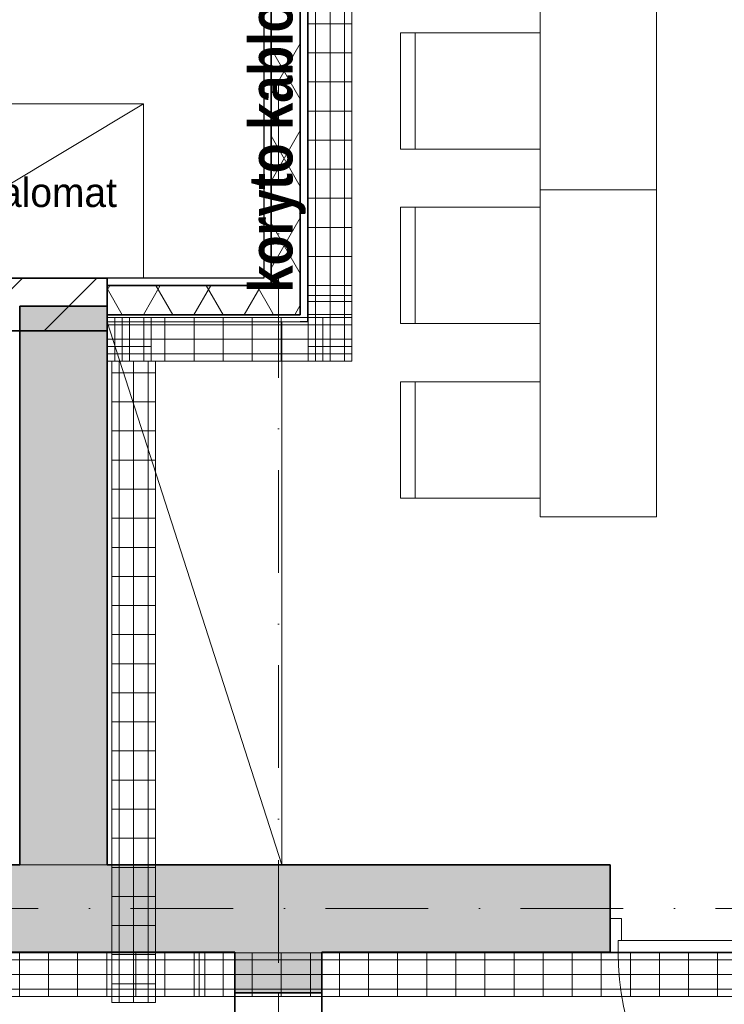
# Model space of a CAD drawing. Header units: millimetres. Extents: x 82175 to 237000, y 24756 to 471700.
# Tile 128 of 256: x 109401 to 111823, y 313629 to 317014. Entities that reach past the tile are written whole.
import ezdxf
from ezdxf.enums import TextEntityAlignment as Align

# ---------------------------------------------------------------- set-up
doc = ezdxf.new("R2010")
doc.units = ezdxf.units.MM
doc.linetypes.add('Krawędzie ukryte', pattern=[3.912222, 2.822222, -1.09])
doc.linetypes.add('Kropki i Kreski', pattern=[6.702778, 3.527778, -1.763889, 0, -1.411111])
for name, color, linetype, lineweight in [('#_EL - opis', 7, 'Continuous', 20), ('2DE_PRO_Cblf304L', 30, 'Continuous', 15), ('CP_DETAL', 33, 'Continuous', 9)]:
    doc.layers.add(name, color=color, linetype=linetype, lineweight=lineweight)
for name, color, linetype in [('2D - Ogólne', 8, 'Continuous'), ('Drzwi Archicad', 8, 'Continuous'), ('Konstrukcja - Belki', 8, 'Continuous'), ('Konstrukcja - Siatka mod', 8, 'Continuous'), ('Konstrukcja - Stropy', 8, 'Continuous'), ('Konstrukcja - Ściany działowe', 8, 'Continuous'), ('Konstrukcja - Ściany nośne wew..P', 8, 'Continuous'), ('Opisy - Tekst', 8, 'Continuous'), ('Wnętrze - Umeblowanie', 8, 'Continuous')]:
    doc.layers.add(name, color=color, linetype=linetype)
doc.styles.add('CP_ATTR', font='ARIAL.TTF')
doc.styles.add('OP_100', font='ARIALN.TTF', dxfattribs={"width": 0.8, "height": 20})
doc.styles.add('STYL_AUTOMATYCZNY_6', font='txt')
pattern_1 = [(60, (-135208.59, 595386.62), (-129.90381, 75), []), (120, (-135208.59, 595386.62), (129.90381, 75), [])]
pattern_2 = [(90, (-3e-14, 0), (-100, 6e-15), [])]

# ---------------------------------------------------------------- blocks, each defined once
blk = doc.blocks.new('2dcblcf_seg105_150kp1')
for p, q in [((0, 0), (0, 150)), ((0, 150), (150, 150)), ((150, 0), (150, 150)), ((0, 0), (150, 0))]:
    blk.add_line(p, q)
at = {"layer": 'CP_DETAL'}
for p, q in [((100, 0), (100, 150)), ((150, 125), (0, 125)), ((0, 75), (150, 75)), ((150, 25), (0, 25))]:
    blk.add_line(p, q, dxfattribs=at)
blk = doc.blocks.new('2dcblcf_seg105_150kp2')
for p, q in [((0, 0), (0, 150)), ((0, 150), (150, 150)), ((150, 0), (150, 150)), ((0, 0), (150, 0))]:
    blk.add_line(p, q)
at = {"layer": 'CP_DETAL'}
for p, q in [((100, 0), (100, 150)), ((150, 125), (0, 125)), ((0, 75), (150, 75)), ((150, 25), (0, 25))]:
    blk.add_line(p, q, dxfattribs=at)
blk = doc.blocks.new('2dcblf_korcf105_koll_b150_h105_r220_w090_l300_5pepkwh')
blk.add_blockref('2dcblcf_seg105_150kp1', (0, -75))
at = {"rotation": 90}
blk.add_blockref('2dcblcf_seg105_150kp2', (150, -75), dxfattribs=at)
at = {"linetype": 'ByBlock', "style": 'CP_ATTR', "flags": 9}
for tag in ['COUPLERS', 'NAME', 'COVER', 'DIVIDER', 'WEIGHT', 'OTHER', 'MOUNTINGS', 'MOUNTDIST', 'PRODUCER', 'ORDER-NO', 'GROUP', 'NUMBER']:
    blk.add_attdef(tag, text='', height=0.00005, dxfattribs=at).set_placement((0, 0), align=Align.MIDDLE_LEFT)
blk = doc.blocks.new('2Dcblfmark100')
at = {"color": 3}
for p, q in [((-10, -50), (-10, 50)), ((10, -50), (10, 50))]:
    blk.add_line(p, q, dxfattribs=at)
blk = doc.blocks.new('2dcblf_korcf105v_b150_h105_d1uhr1')
at = {"layer": 'CP_DETAL'}
h = blk.add_hatch(dxfattribs=at)
h.set_pattern_fill('_USER', color=256, scale=100, angle=90, style=0, pattern_type=0)
h.set_pattern_definition(pattern_2)
h.paths.add_polyline_path([(0, 75), (3065, 75), (3065, -75), (0, -75)])
for p, q in [((0, -75), (0, 75)), ((0, 75), (3065, 75)), ((3065, -75), (3065, 75)), ((0, -75), (3065, -75))]:
    blk.add_line(p, q)
for p, q in [((3065, 50), (0, 50)), ((0, 0), (3065, 0)), ((3065, -50), (0, -50))]:
    blk.add_line(p, q, dxfattribs=at)
at = {"yscale": 1.5}
blk.add_blockref('2Dcblfmark100', (3000, 0), dxfattribs=at)
at = {"linetype": 'ByBlock', "style": 'CP_ATTR', "flags": 9}
for tag in ['NAME', 'NUMBER', 'GROUP', 'ORDER-NO', 'PRODUCER', 'COUPLERS', 'MOUNTDIST', 'MOUNTINGS', 'OTHER', 'WEIGHT', 'DIVIDER', 'COVER']:
    blk.add_attdef(tag, text='', height=0.00005, dxfattribs=at).set_placement((-0.1, 0), align=Align.MIDDLE_LEFT)
blk = doc.blocks.new('2dcblf_korcf105v_b150_h105_fnsczcx')
at = {"layer": 'CP_DETAL'}
h = blk.add_hatch(dxfattribs=at)
h.set_pattern_fill('_USER', color=256, scale=100, angle=90, style=0, pattern_type=0)
h.set_pattern_definition(pattern_2)
h.paths.add_polyline_path([(0, 75), (540, 75), (540, -75), (0, -75)])
for p, q in [((0, -75), (0, 75)), ((0, 75), (540, 75)), ((540, -75), (540, 75)), ((0, -75), (540, -75))]:
    blk.add_line(p, q)
for p, q in [((540, 50), (0, 50)), ((0, 0), (540, 0)), ((540, -50), (0, -50))]:
    blk.add_line(p, q, dxfattribs=at)
at = {"linetype": 'ByBlock', "style": 'CP_ATTR', "flags": 9}
for tag in ['NAME', 'NUMBER', 'GROUP', 'ORDER-NO', 'PRODUCER', 'COUPLERS', 'MOUNTDIST', 'MOUNTINGS', 'OTHER', 'WEIGHT', 'DIVIDER', 'COVER']:
    blk.add_attdef(tag, text='', height=0.00005, dxfattribs=at).set_placement((-0.1, 0), align=Align.MIDDLE_LEFT)
blk = doc.blocks.new('2dcblf_korcf105v_b150_h105_cg9fs4')
at = {"layer": 'CP_DETAL'}
h = blk.add_hatch(dxfattribs=at)
h.set_pattern_fill('_USER', color=256, scale=100, angle=90, style=0, pattern_type=0)
h.set_pattern_definition(pattern_2)
h.paths.add_polyline_path([(0, 75), (17525, 75), (17525, -75), (0, -75)])
for p, q in [((0, 75), (17525, 75)), ((0, -75), (17525, -75))]:
    blk.add_line(p, q)
for p, q in [((17525, 50), (0, 50)), ((0, 0), (17525, 0)), ((17525, -50), (0, -50))]:
    blk.add_line(p, q, dxfattribs=at)
at = {"yscale": 1.5}
blk.add_blockref('2Dcblfmark100', (9000, 0), dxfattribs=at)
at = {"linetype": 'ByBlock', "style": 'CP_ATTR', "flags": 9}
for tag in ['NAME', 'NUMBER', 'GROUP', 'ORDER-NO', 'PRODUCER', 'COUPLERS', 'MOUNTDIST', 'MOUNTINGS', 'OTHER', 'WEIGHT', 'DIVIDER', 'COVER']:
    blk.add_attdef(tag, text='', height=0.00005, dxfattribs=at).set_placement((-0.1, 0), align=Align.MIDDLE_LEFT)
blk = doc.blocks.new('2dcblf_korcf105v_b150_h105_kjkm3v')
at = {"layer": 'CP_DETAL'}
h = blk.add_hatch(dxfattribs=at)
h.set_pattern_fill('_USER', color=256, scale=100, angle=90, style=0, pattern_type=0)
h.set_pattern_definition(pattern_2)
h.paths.add_polyline_path([(0, 75), (2205, 75), (2205, -75), (0, -75)])
for p, q in [((0, -75), (0, 75)), ((0, 75), (2205, 75)), ((2205, -75), (2205, 75)), ((0, -75), (2205, -75))]:
    blk.add_line(p, q)
for p, q in [((2205, 50), (0, 50)), ((0, 0), (2205, 0)), ((2205, -50), (0, -50))]:
    blk.add_line(p, q, dxfattribs=at)
at = {"linetype": 'ByBlock', "style": 'CP_ATTR', "flags": 9}
for tag in ['NAME', 'NUMBER', 'GROUP', 'ORDER-NO', 'PRODUCER', 'COUPLERS', 'MOUNTDIST', 'MOUNTINGS', 'OTHER', 'WEIGHT', 'DIVIDER', 'COVER']:
    blk.add_attdef(tag, text='', height=0.00005, dxfattribs=at).set_placement((-0.1, 0), align=Align.MIDDLE_LEFT)

msp = doc.modelspace()

# ---------------------------------------------------------------- hatches: boundary and pattern name
at = {"layer": 'Konstrukcja - Ściany działowe', "linetype": 'Continuous', "lineweight": 13}
h = msp.add_hatch(dxfattribs=at)
h.set_pattern_fill('Izolacja_miękka_0003', color=8, style=0, pattern_type=2)
h.set_pattern_definition(pattern_1)
h.paths.add_polyline_path([(110365, 319058.9), (110265, 319058.9), (110265, 316099.9), (110365, 316099.9)])
h = msp.add_hatch(dxfattribs=at)
h.set_pattern_fill('Bloczki_ceramiczne_0003', color=8, style=0, pattern_type=2)
h.set_pattern_definition([(45, (-135208.59, 595386.62), (-127.27922, 127.27922), [])])
h.paths.add_polyline_path([(107432.4, 315944.9), (109701.8, 315944.9), (109701.8, 316124.9), (107432.4, 316124.9)])
h = msp.add_hatch(dxfattribs=at)
h.set_pattern_fill('Izolacja_miękka_0003', color=8, style=0, pattern_type=2)
h.set_pattern_definition(pattern_1)
h.paths.add_polyline_path([(110265, 316099.9), (109701.8, 316099.9), (109701.8, 315999.9), (110265, 315999.9)])
h = msp.add_hatch(dxfattribs=at)
h.set_pattern_fill('Izolacja_miękka_0003', color=8, style=0, pattern_type=2)
h.set_pattern_definition(pattern_1)
h.paths.add_polyline_path([(110265, 316099.9), (110265, 315999.9), (110365, 315999.9)])
h = msp.add_hatch(dxfattribs=at)
h.set_pattern_fill('Izolacja_miękka_0003', color=8, style=0, pattern_type=2)
h.set_pattern_definition(pattern_1)
h.paths.add_polyline_path([(110365, 316099.9), (110265, 316099.9), (110365, 315999.9)])
at = {"layer": 'Konstrukcja - Ściany nośne wew..P', "linetype": 'Continuous', "lineweight": 13}
for points in [[(109701.8, 314108.9), (109701.8, 316028.9), (109401.8, 316028.9), (109401.8, 314108.9)], [(109110, 313808.9), (111430.1, 313808.9), (111430.1, 314108.9), (109110, 314108.9)], [(110140, 313808.9), (110140, 313668.9), (110440, 313668.9), (110440, 313808.9)]]:
    msp.add_hatch(color=8, dxfattribs=at).paths.add_polyline_path(points)

# ---------------------------------------------------------------- linework, layer by layer
at = {"layer": '2D - Ogólne', "color": 8, "linetype": 'Continuous', "lineweight": 13, "ltscale": 100}
msp.add_line((111590, 316429.1), (111190, 316429.1), dxfattribs=at)
at = {"layer": 'Drzwi Archicad', "color": 8, "linetype": 'Continuous', "lineweight": 35, "ltscale": 100}
for p, q in [((111430.1, 313923.9), (111430.1, 314108.9)), ((111430.1, 313808.9), (111430.1, 313923.9)), ((111430.1, 313808.9), (111430.1, 313923.9))]:
    msp.add_line(p, q, dxfattribs=at)
at = {"layer": 'Drzwi Archicad', "color": 8, "linetype": 'Continuous', "lineweight": 13, "ltscale": 100}
for p, q in [((111430.1, 313808.9), (111430.1, 313923.9)), ((111430.1, 313923.9), (111470.1, 313923.9)), ((111470.1, 313923.9), (111470.1, 313848.9)), ((111470.1, 313848.9), (111458.1, 313848.9)), ((111458.1, 313848.9), (111458.1, 313808.9)), ((112382.1, 313848.9), (111458.1, 313848.9)), ((111458.1, 313848.9), (111458.1, 313808.9)), ((111458.1, 313808.9), (111430.1, 313808.9)), ((111458.1, 313808.9), (112382.1, 313808.9))]:
    msp.add_line(p, q, dxfattribs=at)
msp.add_arc((112382.1, 313808.9), 924, 180, 270, dxfattribs=at)
at = {"layer": 'Konstrukcja - Belki', "color": 8, "linetype": 'Krawędzie ukryte', "lineweight": 35, "ltscale": 100}
for p, q in [((110140, 313668.9), (110140, 311769.5)), ((110140, 313668.9), (110440, 313668.9)), ((110440, 313668.9), (110440, 311769.5))]:
    msp.add_line(p, q, dxfattribs=at)
at = {"layer": 'Konstrukcja - Belki', "color": 8, "linetype": 'Kropki i Kreski', "lineweight": 13, "ltscale": 100}
msp.add_line((110290, 313668.9), (110290, 311769.5), dxfattribs=at)
at = {"layer": 'Konstrukcja - Siatka mod', "color": 8, "linetype": 'Kropki i Kreski', "lineweight": 13, "ltscale": 100}
for p, q in [((110290, 322169.5), (110290, 305200)), ((93022.5, 313958.9), (122467, 313958.9))]:
    msp.add_line(p, q, dxfattribs=at)
at = {"layer": 'Konstrukcja - Stropy', "color": 8, "linetype": 'Continuous', "lineweight": 13, "ltscale": 100, "flags": 128}
msp.add_lwpolyline([(109701.8, 316124.9), (109701.8, 314108.9), (107432.4, 314108.9), (107432.4, 316124.9)], close=True, dxfattribs=at)
at = {"layer": 'Konstrukcja - Ściany działowe', "color": 8, "linetype": 'Continuous', "lineweight": 35, "ltscale": 100}
for p, q in [((110265, 319058.9), (110265, 316099.9)), ((110365, 316099.9), (110365, 319058.9)), ((110240, 316099.9), (109701.8, 316099.9)), ((110240, 316099.9), (110265, 316099.9)), ((110240, 316099.9), (110265, 316099.9)), ((110365, 315999.9), (110365, 316099.9)), ((109701.8, 315999.9), (110265, 315999.9)), ((110265, 315999.9), (110365, 315999.9)), ((110265, 315999.9), (110365, 315999.9))]:
    msp.add_line(p, q, dxfattribs=at)
at = {"layer": 'Konstrukcja - Ściany działowe', "color": 8, "linetype": 'Continuous', "lineweight": 25, "ltscale": 100, "flags": 128}
for points in [[(110240, 319058.9), (110240, 316124.9)], [(110240, 316124.9), (109701.8, 316124.9)], [(109701.8, 315999.9), (109701.8, 315974.9)], [(110390, 315974.9), (110365, 315974.9)]]:
    msp.add_lwpolyline(points, dxfattribs=at)
at = {"layer": 'Konstrukcja - Ściany działowe', "color": 8, "linetype": 'Continuous', "lineweight": 13, "ltscale": 100, "flags": 128}
for points in [[(110390, 315974.9), (110390, 319058.9)], [(109701.8, 316124.9), (109701.8, 316099.9)], [(109701.8, 315974.9), (110365, 315974.9)]]:
    msp.add_lwpolyline(points, dxfattribs=at)
at = {"layer": 'Konstrukcja - Ściany działowe', "color": 8, "linetype": 'Continuous', "lineweight": 35, "ltscale": 100, "flags": 128}
for points in [[(109701.8, 316124.9), (107432.4, 316124.9)], [(109701.8, 315944.9), (109701.8, 316124.9)], [(109701.8, 316099.9), (109701.8, 315999.9)], [(107432.4, 315944.9), (109701.8, 315944.9)]]:
    msp.add_lwpolyline(points, dxfattribs=at)
at = {"layer": 'Konstrukcja - Ściany nośne wew..P', "color": 8, "linetype": 'Continuous', "lineweight": 35, "ltscale": 100}
for p, q in [((111430.1, 313923.9), (111430.1, 314108.9)), ((111430.1, 313808.9), (111430.1, 313923.9))]:
    msp.add_line(p, q, dxfattribs=at)
at = {"layer": 'Konstrukcja - Ściany nośne wew..P', "color": 8, "linetype": 'Continuous', "lineweight": 35, "ltscale": 100, "flags": 128}
for points in [[(109701.8, 316028.9), (109401.8, 316028.9)], [(109401.8, 316028.9), (109401.8, 314108.9)], [(109701.8, 314108.9), (109701.8, 316028.9)], [(109401.8, 314108.9), (109110, 314108.9)], [(111430.1, 314108.9), (109701.8, 314108.9)], [(109110, 313808.9), (110140, 313808.9)], [(110140, 313808.9), (110140, 313668.9)], [(110440, 313668.9), (110440, 313808.9)], [(110440, 313808.9), (111430.1, 313808.9)], [(110140, 313668.9), (110440, 313668.9)]]:
    msp.add_lwpolyline(points, dxfattribs=at)
at = {"layer": 'Wnętrze - Umeblowanie', "color": 8, "linetype": 'Continuous', "lineweight": 13, "ltscale": 100}
for p, q in [((110760, 316969.1), (110760, 316569.1)), ((108826.2, 316124.9), (109826.2, 316724.9)), ((110760, 316369.1), (110760, 315969.1)), ((109701.8, 315974.9), (110301.8, 314108.9)), ((110760, 315769.1), (110760, 315369.1))]:
    msp.add_line(p, q, dxfattribs=at)
at = {"layer": 'Wnętrze - Umeblowanie', "color": 8, "linetype": 'Continuous', "lineweight": 13, "ltscale": 100, "flags": 128}
for points in [[(111590, 318909.1), (111590, 315304.6), (111190, 315304.6), (111190, 318909.1)], [(111190, 316969.1), (111190, 316569.1), (110710, 316569.1), (110710, 316969.1)], [(108826.2, 316124.9), (109826.2, 316124.9), (109826.2, 316724.9), (108826.2, 316724.9)], [(111190, 316369.1), (111190, 315969.1), (110710, 315969.1), (110710, 316369.1)], [(109701.8, 315974.9), (109701.8, 314108.9), (110301.8, 314108.9), (110301.8, 315974.9)], [(111190, 315769.1), (111190, 315369.1), (110710, 315369.1), (110710, 315769.1)]]:
    msp.add_lwpolyline(points, close=True, dxfattribs=at)

# ---------------------------------------------------------------- block references
at = {"layer": '2DE_PRO_Cblf304L'}
for name, p, rotation in [('2dcblf_korcf105v_b150_h105_d1uhr1', (110467.9, 319055.4), 270), ('2dcblf_korcf105_koll_b150_h105_r220_w090_l300_5pepkwh', (109852.9, 315915.4), 180), ('2dcblf_korcf105v_b150_h105_fnsczcx', (110392.9, 315915.4), 180), ('2dcblf_korcf105v_b150_h105_kjkm3v', (109792.3, 315840.4), 270), ('2dcblf_korcf105v_b150_h105_cg9fs4', (119027.7, 313731.6), 180)]:
    msp.add_blockref(name, p, dxfattribs=dict(at, rotation=rotation))
at = {"layer": '2DE_PRO_Cblf304L', "yscale": -1, "rotation": 270}
msp.add_blockref('2dcblf_korcf105_koll_b150_h105_r220_w090_l300_5pepkwh', (110467.9, 315990.4), dxfattribs=at)

# ---------------------------------------------------------------- texts
at = {"layer": '#_EL - opis', "insert": (110188.8, 316029.8), "char_height": 150, "width": 13225.251, "attachment_point": 1, "rotation": 90, "style": 'OP_100'}
msp.add_mtext('\\fArial|b1|i0|c238|p34; koryto kablowe 150H100 ', dxfattribs=at)
at = {"layer": 'Opisy - Tekst', "color": 8, "linetype": 'Continuous', "lineweight": 13, "insert": (109326.2, 316470), "char_height": 100, "attachment_point": 2, "style": 'STYL_AUTOMATYCZNY_6'}
msp.add_mtext('\\A1;{\\pqc;\\fGeneva CE|b0|i0|c0|p0;\\W1.000000;Terminalomat}', dxfattribs=at)

doc.saveas('drawing.dxf')
